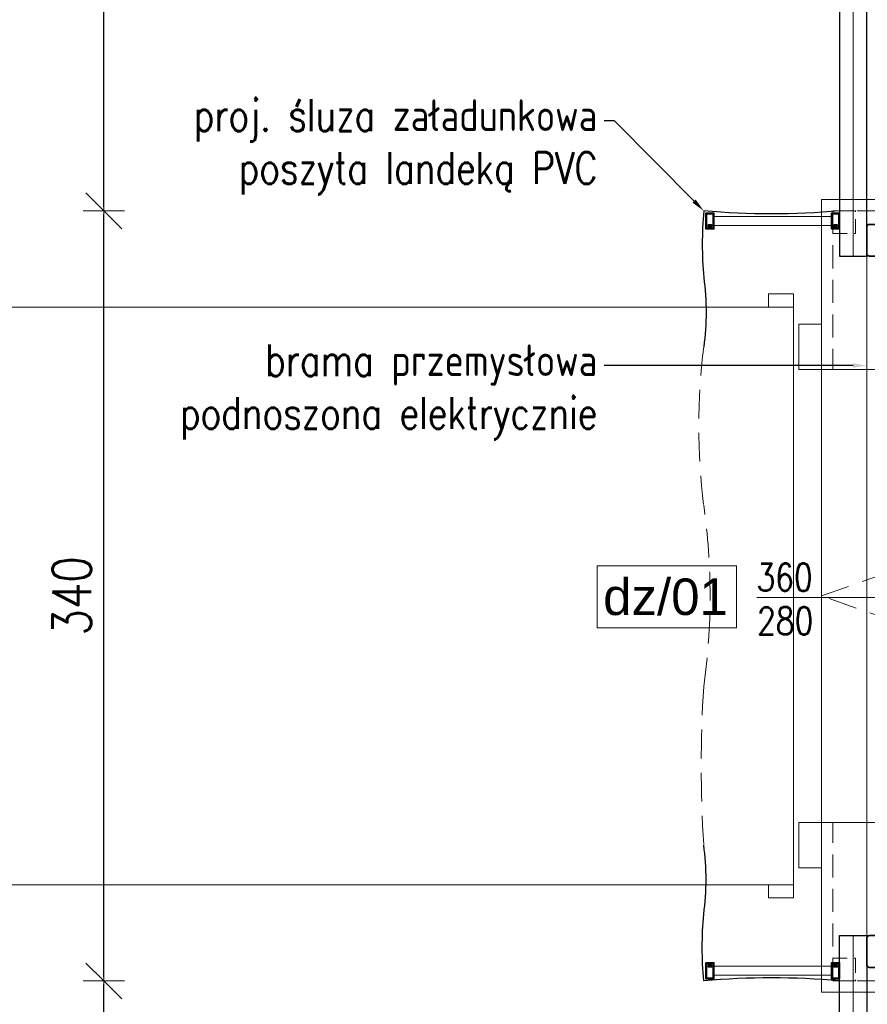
# Model space of a CAD drawing. Header units: millimetres. Extents: x 16720 to 74016, y 25810 to 81213.
# Tile 13 of 256: x 31958 to 32332, y 29777 to 30212. Entities that reach past the tile are written whole.
import ezdxf
from ezdxf import colors
from ezdxf.entities.mleader import LeaderData, LeaderLine
from ezdxf.enums import TextEntityAlignment as Align
from ezdxf.math import Vec2, Vec3

# ---------------------------------------------------------------- set-up
doc = ezdxf.new("R2010")
doc.units = ezdxf.units.MM
doc.linetypes.add('ACAD_ISO10W100', pattern=[18, 12, -3, 0, -3])
doc.linetypes.add('HIDDENX2', pattern=[19.05, 12.7, -6.35])
for name, color, linetype, lineweight in [('1', 7, 'Continuous', 9), ('_IZOLACJA TERM.', 94, 'BATTING', 9), ('_OPISY', 110, 'Continuous', 9), ('_PRZERYWANE', 252, 'HIDDENX2', 9), ('_PŁYTA WARSTWOWA', 70, 'Continuous', 25), ('_STAL', 113, 'Continuous', 35), ('_STAL WIDOK', 113, 'Continuous', 9), ('_STOLARKA', 150, 'Continuous', 18), ('_WIDOKOWE', 252, 'Continuous', 9), ('_WYMIAR', 151, 'Continuous', 9), ('_WYPOSAŻENIE', 157, 'Continuous', 5), ('_ŚREDNIE', 90, 'Continuous', 25), ('AK_A_osie', 251, 'ACAD_ISO10W100', 9)]:
    doc.layers.add(name, color=color, linetype=linetype, lineweight=lineweight)
doc.styles.add('_PRZEKRÓJ 12', font='ARIALNB.TTF', dxfattribs={"height": 12})
doc.styles.add('Arial', font='arial.ttf')
doc.styles.add('MB_050', font='simplex.shx', dxfattribs={"width": 0.8, "height": 9})
doc.styles.add('ROMANS', font='romans.shx', dxfattribs={"width": 0.8, "height": 17})
doc.linetypes.add('BATTING', pattern='A,0.00254,-2.54,[134,ltypeshp.shx,S=2.54,R=0,X=-2.54,Y=0],-5.08,[134,ltypeshp.shx,S=2.54,R=180,X=2.54,Y=0],-2.54', length=10.16254)
doc.dimstyles.new('DOM w 100', dxfattribs={"dimscale": 8, "dimtxt": 2.5, "dimasz": 0.2, "dimexe": 1.25, "dimexo": 2, "dimgap": 0.7, "dimtad": 1, "dimdec": 0, "dimtxsty": 'ROMANS', "dimblk1": 'wymgreg', "dimblk2": 'wymgregII', "dimsah": 1, "dimcen": 2.5, "dimdle": 1, "dimse1": 1, "dimse2": 1, "dimadec": 0, "dimazin": 0, "dimtfac": 1, "dimtdec": 0, "dimtix": 1, "dimtmove": 1, "dimatfit": 3, "dimfxl": 1.25, "dimarcsym": 0})

# ---------------------------------------------------------------- blocks, each defined once
blk = doc.blocks.new('rampa załadunkowa')
at = {"layer": '_PRZERYWANE', "ltscale": 0.8}
for points in [[(-170, -285), (-170, -5), (-100, -5)], [(170, -285), (170, -5), (100, -5)]]:
    blk.add_lwpolyline(points, dxfattribs=at)
at = {"layer": '_PRZERYWANE', "ltscale": 0.5}
for points in [[(-170, -5), (-160, -5), (-160, -15), (-170, -15)], [(170, -5), (160, -5), (160, -15), (170, -15)]]:
    blk.add_lwpolyline(points, close=True, dxfattribs=at)
at = {"layer": '_WIDOKOWE'}
for points in [[(-100, 10), (-120, 10), (-120, 0), (-100, 0)], [(100, 10), (120, 10), (120, 0), (100, 0)], [(-175, 0), (-100, 0), (-100, -285), (-175, -285)], [(-100, 0), (100, 0), (100, -40), (-100, -40)], [(100, 0), (175, 0), (175, -285), (100, -285)], [(100, -40), (-100, -40), (-100, -285), (100, -285)]]:
    blk.add_lwpolyline(points, close=True, dxfattribs=at)
at = {"layer": '_WYPOSAŻENIE', "linetype": 'HIDDENX2'}
blk.add_lwpolyline([(-100, -285), (0, 0), (100, -285)], dxfattribs=at)
blk = doc.blocks.new('tir z naczepą góra')
at = {"layer": '_WYPOSAŻENIE'}
for points in [[(669.96, 133.28), (669.96, 127.5)], [(681, 0), (681, 133.28), (669.96, 133.28)], [(681, 0), (681, -133.28), (669.96, -133.28)], [(669.96, -133.28), (669.96, -127.5)]]:
    blk.add_lwpolyline(points, dxfattribs=at)
blk.add_lwpolyline([(-681, -127.5), (681, -127.5), (681, 127.5), (-681, 127.5)], close=True, dxfattribs=at)
blk = doc.blocks.new('brama 3m')
at = {"layer": '_STOLARKA'}
blk.add_lwpolyline([(150, -5), (-150, -5), (-150, 0), (150, 0)], close=True, dxfattribs=at)
blk = doc.blocks.new('OPIS OTWÓR 50 P')
blk.add_lwpolyline([(77.48, -9.9), (31.61, -9.9), (31.61, 10.45), (77.48, 10.45)], close=True)
at = {"layer": 'AK_A_osie', "linetype": 'Continuous'}
blk.add_line((-25, 0), (25, 0), dxfattribs=at)
at = {"style": 'MB_050', "width": 0.8, "flags": 4}
for tag, p in [('SZER', (0, 0)), ('WYS', (0, -15))]:
    blk.add_attdef(tag, text='', height=9, dxfattribs=at).set_placement(p, align=Align.BOTTOM_CENTER)
at = {"style": '_PRZEKRÓJ 12', "flags": 4}
blk.add_attdef('RODZAJ', text='', height=12, dxfattribs=at).set_placement((54.55, 0.28), align=Align.MIDDLE_CENTER)
at = {"style": 'MB_050', "width": 0.8}
blk.add_attdef('ODPORNOSC_OGNIOWA', text='', height=9, dxfattribs=at).set_placement((-26.55, 0), align=Align.MIDDLE_RIGHT)
blk = doc.blocks.new('wymgreg')
at = {"layer": '1'}
for p, q in [((0, 5.67), (0, -5.67)), ((0, 0), (4.95, 4.95)), ((0, 0), (-4.95, -4.95)), ((4.77, 0), (-3.89, 0))]:
    blk.add_line(p, q, dxfattribs=at)
blk = doc.blocks.new('wymgregII')
at = {"layer": '1', "rotation": 180}
blk.add_blockref('wymgreg', (0, 0), dxfattribs=at)
blk = doc.blocks.new('*D6257')
at = {"layer": '_WYMIAR', "color": 0, "lineweight": -2}
blk.add_line((30489.81, 29632.03), (30489.81, 32682.83), dxfattribs=at)
at = {"layer": 'Defpoints', "color": 0}
for p in [(30489.81, 32684.43), (32320.21, 32684.43), (32320.21, 29630.43)]:
    blk.add_point(p, dxfattribs=at)
at = {"layer": '_WYMIAR', "color": 0, "linetype": 'ByBlock', "lineweight": -2, "xscale": 1.6, "yscale": 1.6, "zscale": 1.6}
for name, p, rotation in [('wymgregII', (30489.81, 32684.43), 90), ('wymgreg', (30489.81, 29630.43), 270)]:
    blk.add_blockref(name, p, dxfattribs=dict(at, rotation=rotation))
at = {"layer": '_WYMIAR', "color": 0, "insert": (30475.71, 31157.43), "char_height": 17, "attachment_point": 5, "rotation": 90, "style": 'ROMANS'}
blk.add_mtext('3054', dxfattribs=at)
blk = doc.blocks.new('*D6258')
at = {"layer": '_WYMIAR', "color": 0, "lineweight": -2}
blk.add_line((30519.87, 29632.03), (30519.87, 29805.83), dxfattribs=at)
at = {"layer": 'Defpoints', "color": 0}
for p in [(30519.87, 29807.43), (32320.21, 29807.43), (32320.21, 29630.43)]:
    blk.add_point(p, dxfattribs=at)
at = {"layer": '_WYMIAR', "color": 0, "linetype": 'ByBlock', "lineweight": -2, "xscale": 1.6, "yscale": 1.6, "zscale": 1.6}
for name, p, rotation in [('wymgregII', (30519.87, 29807.43), 90), ('wymgreg', (30519.87, 29630.43), 270)]:
    blk.add_blockref(name, p, dxfattribs=dict(at, rotation=rotation))
at = {"layer": '_WYMIAR', "color": 0, "insert": (30505.77, 29718.93), "char_height": 17, "attachment_point": 5, "rotation": 90, "style": 'ROMANS'}
blk.add_mtext('177', dxfattribs=at)
blk = doc.blocks.new('*D6259')
at = {"layer": '_WYMIAR', "color": 0, "lineweight": -2}
blk.add_line((30519.87, 29809.03), (30519.87, 30105.83), dxfattribs=at)
at = {"layer": 'Defpoints', "color": 0}
for p in [(30519.87, 30107.43), (32320.21, 30107.43), (32320.21, 29807.43)]:
    blk.add_point(p, dxfattribs=at)
at = {"layer": '_WYMIAR', "color": 0, "linetype": 'ByBlock', "lineweight": -2, "xscale": 1.6, "yscale": 1.6, "zscale": 1.6}
for name, p, rotation in [('wymgregII', (30519.87, 30107.43), 90), ('wymgreg', (30519.87, 29807.43), 270)]:
    blk.add_blockref(name, p, dxfattribs=dict(at, rotation=rotation))
at = {"layer": '_WYMIAR', "color": 0, "insert": (30505.77, 29957.43), "char_height": 17, "attachment_point": 5, "rotation": 90, "style": 'ROMANS'}
blk.add_mtext('300', dxfattribs=at)
blk = doc.blocks.new('*D6260')
at = {"layer": '_WYMIAR', "color": 0, "lineweight": -2}
blk.add_line((30519.87, 30109.03), (30519.87, 30405.83), dxfattribs=at)
at = {"layer": 'Defpoints', "color": 0}
for p in [(30519.87, 30407.43), (32320.21, 30407.43), (32320.21, 30107.43)]:
    blk.add_point(p, dxfattribs=at)
at = {"layer": '_WYMIAR', "color": 0, "linetype": 'ByBlock', "lineweight": -2, "xscale": 1.6, "yscale": 1.6, "zscale": 1.6}
for name, p, rotation in [('wymgregII', (30519.87, 30407.43), 90), ('wymgreg', (30519.87, 30107.43), 270)]:
    blk.add_blockref(name, p, dxfattribs=dict(at, rotation=rotation))
at = {"layer": '_WYMIAR', "color": 0, "insert": (30505.77, 30257.43), "char_height": 17, "attachment_point": 5, "rotation": 90, "style": 'ROMANS'}
blk.add_mtext('300', dxfattribs=at)
blk = doc.blocks.new('*D6270')
at = {"layer": '_WYMIAR', "color": 0, "lineweight": -2}
blk.add_line((30554.07, 29644.03), (30554.07, 32670.83), dxfattribs=at)
at = {"layer": 'Defpoints', "color": 0}
for p in [(30554.07, 32672.43), (32332.21, 32672.43), (32332.21, 29642.43)]:
    blk.add_point(p, dxfattribs=at)
at = {"layer": '_WYMIAR', "color": 0, "linetype": 'ByBlock', "lineweight": -2, "xscale": 1.6, "yscale": 1.6, "zscale": 1.6}
for name, p, rotation in [('wymgregII', (30554.07, 32672.43), 90), ('wymgreg', (30554.07, 29642.43), 270)]:
    blk.add_blockref(name, p, dxfattribs=dict(at, rotation=rotation))
at = {"layer": '_WYMIAR', "color": 0, "insert": (30539.97, 31157.43), "char_height": 17, "attachment_point": 5, "rotation": 90, "style": 'ROMANS'}
blk.add_mtext('3030', dxfattribs=at)
blk = doc.blocks.new('*D6274')
at = {"layer": '_WYMIAR', "color": 0, "lineweight": -2}
blk.add_line((30588.01, 29674.03), (30588.01, 30240.83), dxfattribs=at)
at = {"layer": 'Defpoints', "color": 0}
for p in [(30588.01, 30242.43), (32332.21, 30242.43), (32332.21, 29672.43)]:
    blk.add_point(p, dxfattribs=at)
at = {"layer": '_WYMIAR', "color": 0, "linetype": 'ByBlock', "lineweight": -2, "xscale": 1.6, "yscale": 1.6, "zscale": 1.6}
for name, p, rotation in [('wymgregII', (30588.01, 30242.43), 90), ('wymgreg', (30588.01, 29672.43), 270)]:
    blk.add_blockref(name, p, dxfattribs=dict(at, rotation=rotation))
at = {"layer": '_WYMIAR', "color": 0, "insert": (30573.91, 29957.43), "char_height": 17, "attachment_point": 5, "rotation": 90, "style": 'ROMANS'}
blk.add_mtext('570', dxfattribs=at)
blk = doc.blocks.new('*D6286')
at = {"layer": '_WYMIAR', "color": 0, "lineweight": -2}
blk.add_line((30624.76, 29659.03), (30624.76, 30255.83), dxfattribs=at)
at = {"layer": 'Defpoints', "color": 0}
for p in [(30624.76, 30257.43), (32332.21, 30257.43), (32320.21, 29657.43)]:
    blk.add_point(p, dxfattribs=at)
at = {"layer": '_WYMIAR', "color": 0, "linetype": 'ByBlock', "lineweight": -2, "xscale": 1.6, "yscale": 1.6, "zscale": 1.6}
for name, p, rotation in [('wymgregII', (30624.76, 30257.43), 90), ('wymgreg', (30624.76, 29657.43), 270)]:
    blk.add_blockref(name, p, dxfattribs=dict(at, rotation=rotation))
at = {"layer": '_WYMIAR', "color": 0, "insert": (30610.66, 29957.43), "char_height": 17, "attachment_point": 5, "rotation": 90, "style": 'ROMANS'}
blk.add_mtext('600', dxfattribs=at)
blk = doc.blocks.new('*D6302')
at = {"layer": '_WYMIAR', "color": 0, "lineweight": -2}
blk.add_line((31995.3, 29632.03), (31995.3, 29785.83), dxfattribs=at)
at = {"layer": 'Defpoints', "color": 0}
for p in [(31995.3, 29787.43), (32260.21, 29787.43), (32320.21, 29630.43)]:
    blk.add_point(p, dxfattribs=at)
at = {"layer": '_WYMIAR', "color": 0, "linetype": 'ByBlock', "lineweight": -2, "xscale": 1.6, "yscale": 1.6, "zscale": 1.6}
for name, p, rotation in [('wymgregII', (31995.3, 29787.43), 90), ('wymgreg', (31995.3, 29630.43), 270)]:
    blk.add_blockref(name, p, dxfattribs=dict(at, rotation=rotation))
at = {"layer": '_WYMIAR', "color": 0, "insert": (31981.2, 29708.93), "char_height": 17, "attachment_point": 5, "rotation": 90, "style": 'ROMANS'}
blk.add_mtext('157', dxfattribs=at)
blk = doc.blocks.new('*D6303')
at = {"layer": '_WYMIAR', "color": 0, "lineweight": -2}
blk.add_line((31995.3, 29789.03), (31995.3, 30125.83), dxfattribs=at)
at = {"layer": 'Defpoints', "color": 0}
for p in [(31995.3, 30127.43), (32260.21, 30127.43), (32260.21, 29787.43)]:
    blk.add_point(p, dxfattribs=at)
at = {"layer": '_WYMIAR', "color": 0, "linetype": 'ByBlock', "lineweight": -2, "xscale": 1.6, "yscale": 1.6, "zscale": 1.6}
for name, p, rotation in [('wymgregII', (31995.3, 30127.43), 90), ('wymgreg', (31995.3, 29787.43), 270)]:
    blk.add_blockref(name, p, dxfattribs=dict(at, rotation=rotation))
at = {"layer": '_WYMIAR', "color": 0, "insert": (31981.2, 29957.43), "char_height": 17, "attachment_point": 5, "rotation": 90, "style": 'ROMANS'}
blk.add_mtext('340', dxfattribs=at)
blk = doc.blocks.new('*D6304')
at = {"layer": '_WYMIAR', "color": 0, "lineweight": -2}
blk.add_line((31995.3, 30129.03), (31995.3, 30385.83), dxfattribs=at)
at = {"layer": 'Defpoints', "color": 0}
for p in [(31995.3, 30387.43), (32260.21, 30387.43), (32260.21, 30127.43)]:
    blk.add_point(p, dxfattribs=at)
at = {"layer": '_WYMIAR', "color": 0, "linetype": 'ByBlock', "lineweight": -2, "xscale": 1.6, "yscale": 1.6, "zscale": 1.6}
for name, p, rotation in [('wymgregII', (31995.3, 30387.43), 90), ('wymgreg', (31995.3, 30127.43), 270)]:
    blk.add_blockref(name, p, dxfattribs=dict(at, rotation=rotation))
at = {"layer": '_WYMIAR', "color": 0, "insert": (31981.2, 30257.43), "char_height": 17, "attachment_point": 5, "rotation": 90, "style": 'ROMANS'}
blk.add_mtext('260', dxfattribs=at)

msp = doc.modelspace()

# ---------------------------------------------------------------- linework, layer by layer
at = {"layer": '_IZOLACJA TERM.', "ltscale": 0.58}
for p, q in [((32326.21, 30257.43), (32326.21, 30107.43)), ((32326.21, 29807.43), (32326.21, 29630.43))]:
    msp.add_line(p, q, dxfattribs=at)
at = {"layer": '_PRZERYWANE'}
msp.add_lwpolyline([(32260.21, 29847.43, -0.031947), (32260.21, 29917.43, 0.070182), (32260.21, 29997.43, -0.062268), (32260.21, 30067.43)], format="xyb", dxfattribs=at)
at = {"layer": '_PŁYTA WARSTWOWA'}
for points in [[(32320.21, 30257.43), (32320.21, 30107.43), (32332.21, 30107.43), (32332.21, 30257.43)], [(32320.21, 29630.43), (32320.21, 29807.43), (32332.21, 29807.43), (32332.21, 29630.43)]]:
    msp.add_lwpolyline(points, close=True, dxfattribs=at)
at = {"layer": '_STAL'}
for points in [[(32263.36, 30120.93), (32263.16, 30119.43), (32264.71, 30119.43), (32264.71, 30126.43), (32261.21, 30126.43), (32261.21, 30119.43), (32262.76, 30119.43), (32262.56, 30120.93)], [(32261.51, 30126.13), (32261.51, 30119.73), (32262.42, 30119.73), (32262.22, 30121.23), (32263.7, 30121.23), (32263.5, 30119.73), (32264.41, 30119.73), (32264.41, 30126.13)], [(32318.86, 30120.93), (32318.66, 30119.43), (32320.21, 30119.43), (32320.21, 30126.43), (32316.71, 30126.43), (32316.71, 30119.43), (32318.26, 30119.43), (32318.06, 30120.93)], [(32317.01, 30126.13), (32317.01, 30119.73), (32317.92, 30119.73), (32317.72, 30121.23), (32319.2, 30121.23), (32319, 30119.73), (32319.91, 30119.73), (32319.91, 30126.13)], [(32263.36, 29793.93), (32263.16, 29795.43), (32264.71, 29795.43), (32264.71, 29788.43), (32261.21, 29788.43), (32261.21, 29795.43), (32262.76, 29795.43), (32262.56, 29793.93)], [(32261.51, 29788.73), (32261.51, 29795.13), (32262.42, 29795.13), (32262.22, 29793.63), (32263.7, 29793.63), (32263.5, 29795.13), (32264.41, 29795.13), (32264.41, 29788.73)], [(32318.86, 29793.93), (32318.66, 29795.43), (32320.21, 29795.43), (32320.21, 29788.43), (32316.71, 29788.43), (32316.71, 29795.43), (32318.26, 29795.43), (32318.06, 29793.93)], [(32317.01, 29788.73), (32317.01, 29795.13), (32317.92, 29795.13), (32317.72, 29793.63), (32319.2, 29793.63), (32319, 29795.13), (32319.91, 29795.13), (32319.91, 29788.73)]]:
    msp.add_lwpolyline(points, close=True, dxfattribs=at)
for points in [[(32333.46, 30121.43), (32344.96, 30121.43, -0.414214), (32346.21, 30120.18), (32346.21, 30108.68, -0.414214), (32344.96, 30107.43), (32333.46, 30107.43, -0.414214), (32332.21, 30108.68), (32332.21, 30120.18, -0.414214)], [(32333.46, 29793.43), (32344.96, 29793.43, 0.414214), (32346.21, 29794.68), (32346.21, 29806.18, 0.414214), (32344.96, 29807.43), (32333.46, 29807.43, 0.414214), (32332.21, 29806.18), (32332.21, 29794.68, 0.414214)]]:
    msp.add_lwpolyline(points, format="xyb", close=True, dxfattribs=at)
at = {"layer": '_STAL WIDOK'}
for points in [[(32264.71, 30124.93), (32264.71, 30120.93), (32316.71, 30120.93), (32316.71, 30124.93)], [(32264.71, 29789.93), (32264.71, 29793.93), (32316.71, 29793.93), (32316.71, 29789.93)]]:
    msp.add_lwpolyline(points, close=True, dxfattribs=at)
at = {"layer": '_ŚREDNIE'}
for points in [[(32320.21, 30127.43, -0.045562), (32260.21, 30127.43, 0.042736), (32260.21, 30097.93, -0.067583), (32260.21, 30067.43)], [(32320.21, 29787.43, 0.045562), (32260.21, 29787.43, -0.042736), (32260.21, 29816.92, 0.067583), (32260.21, 29847.43)]]:
    msp.add_lwpolyline(points, format="xyb", dxfattribs=at)

# ---------------------------------------------------------------- block references
at = {"layer": '_OPISY', "color": 7}
ref = msp.add_blockref('OPIS OTWÓR 50 P', (32317.21, 29956.68), dxfattribs=dict(at, xscale=-1.343680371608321, yscale=1.343680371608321, zscale=1.343680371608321))
ref.add_attrib('SZER', '360', dxfattribs={"layer": '0', "height": 12.093, "style": 'MB_050', "width": 0.8, "flags": 4}).set_placement((32295.91, 29955.96), align=Align.BOTTOM_CENTER)
ref.add_attrib('WYS', '280', dxfattribs={"layer": '0', "height": 12.093, "style": 'MB_050', "width": 0.8, "flags": 4}).set_placement((32296.21, 29936.75), align=Align.BOTTOM_CENTER)
ref.add_attrib('RODZAJ', 'dz/01', dxfattribs={"layer": '0', "height": 16.124, "style": 'Arial', "flags": 4}).set_placement((32243.35, 29957.05), align=Align.MIDDLE_CENTER)
at = {"layer": '_WYMIAR', "rotation": 90}
for name, p in [('rampa załadunkowa', (32312.19, 29957.43)), ('brama 3m', (32332.21, 29957.43))]:
    msp.add_blockref(name, p, dxfattribs=at)
at = {"layer": '_WYMIAR'}
msp.add_blockref('tir z naczepą góra', (31618.8, 29957.43), dxfattribs=at)

# ---------------------------------------------------------------- dimensions: what is measured, and where the dimension line sits
for base, p1, p2, picture, middle in [((30489.81, 32684.43), (32320.21, 29630.43), (32320.21, 32684.43), '*D6257', (30475.71, 31157.43)), ((30554.07, 32672.43), (32332.21, 29642.43), (32332.21, 32672.43), '*D6270', (30539.97, 31157.43)), ((30519.87, 30407.43), (32320.21, 30107.43), (32320.21, 30407.43), '*D6260', (30505.77, 30257.43)), ((31995.3, 30387.43), (32260.21, 30127.43), (32260.21, 30387.43), '*D6304', (31981.2, 30257.43)), ((30624.76, 30257.43), (32320.21, 29657.43), (32332.21, 30257.43), '*D6286', (30610.66, 29957.43)), ((30588.01, 30242.43), (32332.21, 29672.43), (32332.21, 30242.43), '*D6274', (30573.91, 29957.43)), ((31995.3, 30127.43), (32260.21, 29787.43), (32260.21, 30127.43), '*D6303', (31981.2, 29957.43)), ((30519.87, 30107.43), (32320.21, 29807.43), (32320.21, 30107.43), '*D6259', (30505.77, 29957.43)), ((30519.87, 29807.43), (32320.21, 29630.43), (32320.21, 29807.43), '*D6258', (30505.77, 29718.93)), ((31995.3, 29787.43), (32320.21, 29630.43), (32260.21, 29787.43), '*D6302', (31981.2, 29708.93))]:
    dim = msp.add_linear_dim(base=base, p1=p1, p2=p2, angle=90, dimstyle='DOM w 100', dxfattribs=at)
    dim.commit()
    dim.dimension.update_dxf_attribs({"geometry": picture, "text_midpoint": middle})

# ---------------------------------------------------------------- leaders
at = {"layer": '_OPISY'}
ml = msp.add_multileader_mtext('Standard', dxfattribs=at)
ml.set_content('{\\Fsimplex|c238;proj. śluza załadunkowa\\Pposzyta landeką PVC}', color=256, style='ROMANS')
ml.set_leader_properties()
ml.build(insert=Vec2(0, 0))
ml.multileader.update_dxf_attribs({"dogleg_length": 4, "arrow_head_size": 6})
ctx = ml.context
ctx.base_point, ctx.char_height, ctx.arrow_head_size, ctx.landing_gap_size, ctx.plane_origin, ctx.plane_x_axis, ctx.plane_y_axis = Vec3(32005.99, 30167.15), 14, 6, 3, Vec3(31742.01, 29815.9), Vec3(1, 0, 0), Vec3(0, 1, 0)
ctx.text_align_type = 2
notes = []
notes.append((ctx, [(1, (1, 1, 0), (32220.83, 30167.15), (-1, 0, 0), 4.57, [(0, [(32260.21, 30127.43)], 0, [])])]))
ctx.mtext.insert, ctx.mtext.text_direction, ctx.mtext.alignment, ctx.mtext.flow_direction = Vec3(32213.25, 30176.65), Vec3(1, 0, 0), 3, 5
ml = msp.add_multileader_mtext('Standard', dxfattribs=at)
ml.set_content('{\\Fsimplex|c238;brama przemysłowa\\Ppodnoszona elektrycznie}', color=256, style='ROMANS')
ml.set_leader_properties()
ml.build(insert=Vec2(0, 0))
ml.multileader.update_dxf_attribs({"dogleg_length": 4, "arrow_head_size": 6})
ctx = ml.context
ctx.base_point, ctx.char_height, ctx.arrow_head_size, ctx.landing_gap_size, ctx.plane_origin, ctx.plane_x_axis, ctx.plane_y_axis = Vec3(32005.99, 30059.14), 14, 6, 3, Vec3(31742.01, 29707.89), Vec3(1, 0, 0), Vec3(0, 1, 0)
ctx.text_align_type = 2
notes.append((ctx, [(1, (1, 1, 0), (32220.83, 30059.14), (-1, 0, 0), 4.57, [(0, [(32332.21, 30059.14)], 0, [])])]))
ctx.mtext.insert, ctx.mtext.text_direction, ctx.mtext.alignment, ctx.mtext.flow_direction = Vec3(32213.25, 30068.48), Vec3(1, 0, 0), 3, 5
for ctx, leaders in notes:
    for number, flags, end, landing, length, lines in leaders:
        leader = LeaderData()
        leader.index, (leader.has_last_leader_line, leader.has_dogleg_vector, leader.attachment_direction) = number, flags
        leader.last_leader_point, leader.dogleg_vector, leader.dogleg_length = Vec3(end), Vec3(landing), length
        for number, points, colour, breaks in lines:
            line = LeaderLine()
            line.index, line.vertices, line.color, line.breaks = number, Vec3.list(points), colors.encode_raw_color(colour), breaks
            leader.lines.append(line)
        ctx.leaders.append(leader)

doc.saveas('drawing.dxf')
